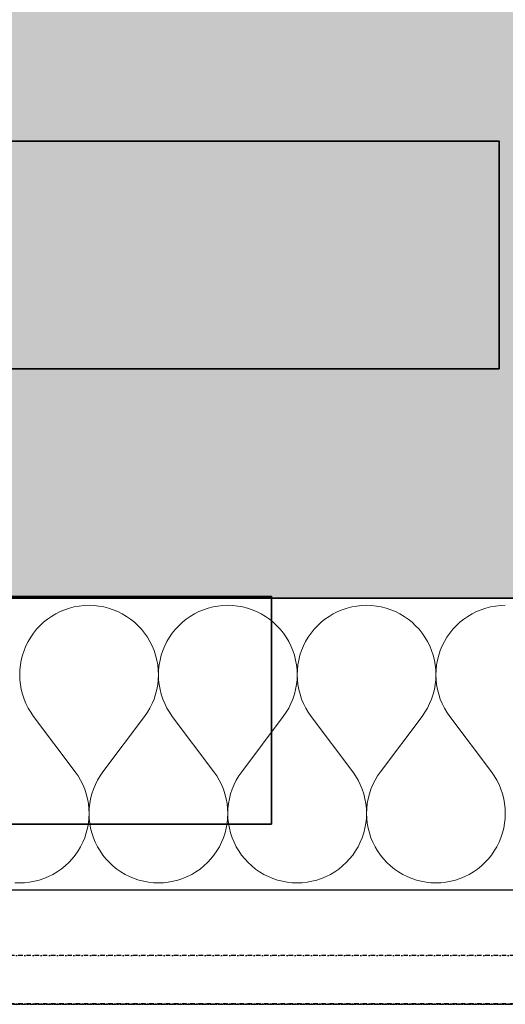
# Model space of a CAD drawing. Header units: millimetres. Extents: x -28761 to 4793, y -4271 to 20239.
# Tile 6 of 256: x -20457 to -20190, y 127 to 667. Entities that reach past the tile are written whole.
import ezdxf

# ---------------------------------------------------------------- set-up
doc = ezdxf.new("R2010")
doc.units = ezdxf.units.MM
doc.header["$MEASUREMENT"] = 0
doc.linetypes.add('Wipeout_Contour', pattern=[1000, 0, -1000])
doc.linetypes.add('Čerchovaná M', pattern=[4.5, 2.5, -0.85, 0.3, -0.85])
for name, color, linetype in [('5._POHLED ZÁPADNÍ_1_Konstrukce - nenosné', 7, 'Continuous'), ('5._POHLED ZÁPADNÍ_1_Konstrukce - nosné', 7, 'Continuous'), ('5._POHLED ZÁPADNÍ_1_Nové_Konstrukce - nosné', 7, 'Continuous'), ('5._POHLED ZÁPADNÍ_1_Nové_Výplně – Řezové', 7, 'Continuous'), ('5._POHLED ZÁPADNÍ_1_TZB - elektroinstalace', 7, 'Continuous'), ('5._POHLED ZÁPADNÍ_1_Výplně – Řezové', 7, 'Continuous')]:
    doc.layers.add(name, color=color, linetype=linetype)

# ---------------------------------------------------------------- blocks, each defined once
blk = doc.blocks.new('*X1', base_point=(-30186.65, -6515.26))
at = {"layer": '5._POHLED ZÁPADNÍ_1_Nové_Výplně – Řezové', "color": 21, "linetype": 'Continuous', "lineweight": 20, "true_color": 0xffaaaa}
for p, q in [((-20437.31, 341.25), (-20439.65, 339.86)), ((-20434.88, 342.47), (-20437.31, 341.25)), ((-20432.37, 343.51), (-20434.88, 342.47)), ((-20429.78, 344.37), (-20432.37, 343.51)), ((-20427.15, 345.05), (-20429.78, 344.37)), ((-20424.47, 345.53), (-20427.15, 345.05)), ((-20421.77, 345.82), (-20424.47, 345.53)), ((-20419.05, 345.92), (-20421.77, 345.82)), ((-20416.33, 345.82), (-20419.05, 345.92)), ((-20413.62, 345.53), (-20416.33, 345.82)), ((-20410.95, 345.05), (-20413.62, 345.53)), ((-20408.31, 344.37), (-20410.95, 345.05)), ((-20405.73, 343.51), (-20408.31, 344.37)), ((-20403.22, 342.47), (-20405.73, 343.51)), ((-20400.78, 341.25), (-20403.22, 342.47)), ((-20398.44, 339.86), (-20400.78, 341.25)), ((-20361.12, 341.25), (-20363.46, 339.86)), ((-20358.69, 342.47), (-20361.12, 341.25)), ((-20356.18, 343.51), (-20358.69, 342.47)), ((-20353.59, 344.37), (-20356.18, 343.51)), ((-20350.96, 345.05), (-20353.59, 344.37)), ((-20348.28, 345.53), (-20350.96, 345.05)), ((-20345.58, 345.82), (-20348.28, 345.53)), ((-20342.86, 345.92), (-20345.58, 345.82)), ((-20340.14, 345.82), (-20342.86, 345.92)), ((-20337.43, 345.53), (-20340.14, 345.82)), ((-20334.76, 345.05), (-20337.43, 345.53)), ((-20332.12, 344.37), (-20334.76, 345.05)), ((-20329.54, 343.51), (-20332.12, 344.37)), ((-20327.03, 342.47), (-20329.54, 343.51)), ((-20324.59, 341.25), (-20327.03, 342.47)), ((-20322.25, 339.86), (-20324.59, 341.25)), ((-20284.93, 341.25), (-20287.27, 339.86)), ((-20282.5, 342.47), (-20284.93, 341.25)), ((-20279.98, 343.51), (-20282.5, 342.47)), ((-20277.4, 344.37), (-20279.98, 343.51)), ((-20274.77, 345.05), (-20277.4, 344.37)), ((-20272.09, 345.53), (-20274.77, 345.05)), ((-20269.39, 345.82), (-20272.09, 345.53)), ((-20266.67, 345.92), (-20269.39, 345.82)), ((-20263.95, 345.82), (-20266.67, 345.92)), ((-20261.24, 345.53), (-20263.95, 345.82)), ((-20258.57, 345.05), (-20261.24, 345.53)), ((-20255.93, 344.37), (-20258.57, 345.05)), ((-20253.35, 343.51), (-20255.93, 344.37)), ((-20250.84, 342.47), (-20253.35, 343.51)), ((-20248.4, 341.25), (-20250.84, 342.47)), ((-20246.06, 339.86), (-20248.4, 341.25)), ((-20208.74, 341.25), (-20211.08, 339.86)), ((-20206.31, 342.47), (-20208.74, 341.25)), ((-20203.79, 343.51), (-20206.31, 342.47)), ((-20201.21, 344.37), (-20203.79, 343.51)), ((-20198.58, 345.05), (-20201.21, 344.37)), ((-20195.9, 345.53), (-20198.58, 345.05)), ((-20193.19, 345.82), (-20195.9, 345.53)), ((-20190.48, 345.92), (-20193.19, 345.82)), ((-20444, 336.6), (-20445.99, 334.75)), ((-20441.89, 338.31), (-20444, 336.6)), ((-20439.65, 339.86), (-20441.89, 338.31)), ((-20396.21, 338.31), (-20398.44, 339.86)), ((-20394.09, 336.6), (-20396.21, 338.31)), ((-20392.1, 334.75), (-20394.09, 336.6)), ((-20367.81, 336.6), (-20369.8, 334.75)), ((-20365.69, 338.31), (-20367.81, 336.6)), ((-20363.46, 339.86), (-20365.69, 338.31)), ((-20320.02, 338.31), (-20322.25, 339.86)), ((-20317.9, 336.6), (-20320.02, 338.31)), ((-20315.91, 334.75), (-20317.9, 336.6)), ((-20291.62, 336.6), (-20293.61, 334.75)), ((-20289.5, 338.31), (-20291.62, 336.6)), ((-20287.27, 339.86), (-20289.5, 338.31)), ((-20243.83, 338.31), (-20246.06, 339.86)), ((-20241.71, 336.6), (-20243.83, 338.31)), ((-20239.72, 334.75), (-20241.71, 336.6)), ((-20215.43, 336.6), (-20217.42, 334.75)), ((-20213.31, 338.31), (-20215.43, 336.6)), ((-20211.08, 339.86), (-20213.31, 338.31)), ((-20449.55, 330.64), (-20451.1, 328.4)), ((-20447.85, 332.76), (-20449.55, 330.64)), ((-20445.99, 334.75), (-20447.85, 332.76)), ((-20390.25, 332.76), (-20392.1, 334.75)), ((-20388.54, 330.64), (-20390.25, 332.76)), ((-20386.99, 328.4), (-20388.54, 330.64)), ((-20373.36, 330.64), (-20374.91, 328.4)), ((-20371.66, 332.76), (-20373.36, 330.64)), ((-20369.8, 334.75), (-20371.66, 332.76)), ((-20314.06, 332.76), (-20315.91, 334.75)), ((-20312.35, 330.64), (-20314.06, 332.76)), ((-20310.8, 328.4), (-20312.35, 330.64)), ((-20297.17, 330.64), (-20298.72, 328.4)), ((-20295.47, 332.76), (-20297.17, 330.64)), ((-20293.61, 334.75), (-20295.47, 332.76)), ((-20237.87, 332.76), (-20239.72, 334.75)), ((-20236.16, 330.64), (-20237.87, 332.76)), ((-20234.61, 328.4), (-20236.16, 330.64)), ((-20220.98, 330.64), (-20222.53, 328.4)), ((-20219.28, 332.76), (-20220.98, 330.64)), ((-20217.42, 334.75), (-20219.28, 332.76)), ((-20452.49, 326.06), (-20453.71, 323.63)), ((-20451.1, 328.4), (-20452.49, 326.06)), ((-20385.6, 326.06), (-20386.99, 328.4)), ((-20384.39, 323.63), (-20385.6, 326.06)), ((-20376.3, 326.06), (-20377.52, 323.63)), ((-20374.91, 328.4), (-20376.3, 326.06)), ((-20309.41, 326.06), (-20310.8, 328.4)), ((-20308.2, 323.63), (-20309.41, 326.06)), ((-20300.11, 326.06), (-20301.33, 323.63)), ((-20298.72, 328.4), (-20300.11, 326.06)), ((-20233.22, 326.06), (-20234.61, 328.4)), ((-20232.01, 323.63), (-20233.22, 326.06)), ((-20223.92, 326.06), (-20225.14, 323.63)), ((-20222.53, 328.4), (-20223.92, 326.06)), ((-20454.75, 321.12), (-20455.61, 318.53)), ((-20453.71, 323.63), (-20454.75, 321.12)), ((-20383.35, 321.12), (-20384.39, 323.63)), ((-20382.49, 318.53), (-20383.35, 321.12)), ((-20378.56, 321.12), (-20379.41, 318.53)), ((-20377.52, 323.63), (-20378.56, 321.12)), ((-20307.16, 321.12), (-20308.2, 323.63)), ((-20306.3, 318.53), (-20307.16, 321.12)), ((-20302.37, 321.12), (-20303.22, 318.53)), ((-20301.33, 323.63), (-20302.37, 321.12)), ((-20230.97, 321.12), (-20232.01, 323.63)), ((-20230.11, 318.53), (-20230.97, 321.12)), ((-20226.18, 321.12), (-20227.03, 318.53)), ((-20225.14, 323.63), (-20226.18, 321.12)), ((-20456.28, 315.9), (-20456.76, 313.22)), ((-20455.61, 318.53), (-20456.28, 315.9)), ((-20381.82, 315.9), (-20382.49, 318.53)), ((-20381.34, 313.22), (-20381.82, 315.9)), ((-20380.09, 315.9), (-20380.57, 313.22)), ((-20379.41, 318.53), (-20380.09, 315.9)), ((-20305.63, 315.9), (-20306.3, 318.53)), ((-20305.15, 313.22), (-20305.63, 315.9)), ((-20303.9, 315.9), (-20304.38, 313.22)), ((-20303.22, 318.53), (-20303.9, 315.9)), ((-20229.44, 315.9), (-20230.11, 318.53)), ((-20228.96, 313.22), (-20229.44, 315.9)), ((-20227.71, 315.9), (-20228.19, 313.22)), ((-20227.03, 318.53), (-20227.71, 315.9)), ((-20457.05, 310.52), (-20457.14, 307.8)), ((-20456.76, 313.22), (-20457.05, 310.52)), ((-20381.05, 310.52), (-20381.34, 313.22)), ((-20380.95, 307.8), (-20381.05, 310.52)), ((-20380.86, 310.52), (-20380.95, 307.8)), ((-20380.57, 313.22), (-20380.86, 310.52)), ((-20304.86, 310.52), (-20305.15, 313.22)), ((-20304.76, 307.8), (-20304.86, 310.52)), ((-20304.67, 310.52), (-20304.76, 307.8)), ((-20304.38, 313.22), (-20304.67, 310.52)), ((-20228.67, 310.52), (-20228.96, 313.22)), ((-20228.57, 307.8), (-20228.67, 310.52)), ((-20228.48, 310.52), (-20228.57, 307.8)), ((-20228.19, 313.22), (-20228.48, 310.52)), ((-20457.14, 307.8), (-20457.04, 305.08)), ((-20457.04, 305.08), (-20456.75, 302.37)), ((-20381.34, 302.37), (-20381.05, 305.08)), ((-20381.05, 305.08), (-20380.95, 307.8)), ((-20380.95, 307.8), (-20380.85, 305.08)), ((-20380.85, 305.08), (-20380.56, 302.37)), ((-20305.15, 302.37), (-20304.86, 305.08)), ((-20304.86, 305.08), (-20304.76, 307.8)), ((-20304.76, 307.8), (-20304.66, 305.08)), ((-20304.66, 305.08), (-20304.37, 302.37)), ((-20228.96, 302.37), (-20228.67, 305.08)), ((-20228.67, 305.08), (-20228.57, 307.8)), ((-20228.57, 307.8), (-20228.47, 305.08)), ((-20228.47, 305.08), (-20228.18, 302.37)), ((-20456.75, 302.37), (-20456.27, 299.7)), ((-20456.27, 299.7), (-20455.59, 297.06)), ((-20382.5, 297.06), (-20381.83, 299.7)), ((-20381.83, 299.7), (-20381.34, 302.37)), ((-20380.56, 302.37), (-20380.08, 299.7)), ((-20380.08, 299.7), (-20379.4, 297.06)), ((-20306.31, 297.06), (-20305.64, 299.7)), ((-20305.64, 299.7), (-20305.15, 302.37)), ((-20304.37, 302.37), (-20303.89, 299.7)), ((-20303.89, 299.7), (-20303.21, 297.06)), ((-20230.12, 297.06), (-20229.45, 299.7)), ((-20229.45, 299.7), (-20228.96, 302.37)), ((-20228.18, 302.37), (-20227.69, 299.7)), ((-20227.69, 299.7), (-20227.02, 297.06)), ((-20455.59, 297.06), (-20454.73, 294.48)), ((-20454.73, 294.48), (-20453.69, 291.97)), ((-20453.69, 291.97), (-20452.47, 289.54)), ((-20385.63, 289.54), (-20384.41, 291.97)), ((-20384.41, 291.97), (-20383.36, 294.48)), ((-20383.36, 294.48), (-20382.5, 297.06)), ((-20379.4, 297.06), (-20378.54, 294.48)), ((-20378.54, 294.48), (-20377.5, 291.97)), ((-20377.5, 291.97), (-20376.28, 289.54)), ((-20309.44, 289.54), (-20308.22, 291.97)), ((-20308.22, 291.97), (-20307.17, 294.48)), ((-20307.17, 294.48), (-20306.31, 297.06)), ((-20303.21, 297.06), (-20302.35, 294.48)), ((-20302.35, 294.48), (-20301.31, 291.97)), ((-20301.31, 291.97), (-20300.09, 289.54)), ((-20233.25, 289.54), (-20232.03, 291.97)), ((-20232.03, 291.97), (-20230.98, 294.48)), ((-20230.98, 294.48), (-20230.12, 297.06)), ((-20227.02, 297.06), (-20226.16, 294.48)), ((-20226.16, 294.48), (-20225.12, 291.97)), ((-20225.12, 291.97), (-20223.9, 289.54)), ((-20452.47, 289.54), (-20451.08, 287.2)), ((-20451.08, 287.2), (-20449.52, 284.96)), ((-20388.57, 284.96), (-20387.02, 287.2)), ((-20387.02, 287.2), (-20385.63, 289.54)), ((-20376.28, 289.54), (-20374.89, 287.2)), ((-20374.89, 287.2), (-20373.33, 284.96)), ((-20312.38, 284.96), (-20310.83, 287.2)), ((-20310.83, 287.2), (-20309.44, 289.54)), ((-20300.09, 289.54), (-20298.7, 287.2)), ((-20298.7, 287.2), (-20297.14, 284.96)), ((-20236.19, 284.96), (-20234.64, 287.2)), ((-20234.64, 287.2), (-20233.25, 289.54)), ((-20223.9, 289.54), (-20222.51, 287.2)), ((-20222.51, 287.2), (-20220.95, 284.96)), ((-20426.67, 254.49), (-20449.52, 284.96)), ((-20411.43, 254.49), (-20388.57, 284.96)), ((-20350.48, 254.49), (-20373.33, 284.96)), ((-20335.24, 254.49), (-20312.38, 284.96)), ((-20274.29, 254.49), (-20297.14, 284.96)), ((-20259.05, 254.49), (-20236.19, 284.96)), ((-20198.1, 254.49), (-20220.95, 284.96)), ((-20425.11, 252.25), (-20426.67, 254.49)), ((-20411.43, 254.49), (-20412.98, 252.25)), ((-20348.92, 252.25), (-20350.48, 254.49)), ((-20335.24, 254.49), (-20336.79, 252.25)), ((-20272.73, 252.25), (-20274.29, 254.49)), ((-20259.05, 254.49), (-20260.6, 252.25)), ((-20196.54, 252.25), (-20198.1, 254.49)), ((-20423.72, 249.92), (-20425.11, 252.25)), ((-20422.5, 247.48), (-20423.72, 249.92)), ((-20414.37, 249.92), (-20415.59, 247.48)), ((-20412.98, 252.25), (-20414.37, 249.92)), ((-20347.53, 249.92), (-20348.92, 252.25)), ((-20346.31, 247.48), (-20347.53, 249.92)), ((-20338.18, 249.92), (-20339.4, 247.48)), ((-20336.79, 252.25), (-20338.18, 249.92)), ((-20271.34, 249.92), (-20272.73, 252.25)), ((-20270.12, 247.48), (-20271.34, 249.92)), ((-20261.99, 249.92), (-20263.21, 247.48)), ((-20260.6, 252.25), (-20261.99, 249.92)), ((-20195.15, 249.92), (-20196.54, 252.25)), ((-20193.93, 247.48), (-20195.15, 249.92)), ((-20421.46, 244.97), (-20422.5, 247.48)), ((-20420.6, 242.39), (-20421.46, 244.97)), ((-20416.64, 244.97), (-20417.5, 242.39)), ((-20415.59, 247.48), (-20416.64, 244.97)), ((-20345.27, 244.97), (-20346.31, 247.48)), ((-20344.41, 242.39), (-20345.27, 244.97)), ((-20340.44, 244.97), (-20341.31, 242.39)), ((-20339.4, 247.48), (-20340.44, 244.97)), ((-20269.08, 244.97), (-20270.12, 247.48)), ((-20268.22, 242.39), (-20269.08, 244.97)), ((-20264.25, 244.97), (-20265.12, 242.39)), ((-20263.21, 247.48), (-20264.25, 244.97)), ((-20192.89, 244.97), (-20193.93, 247.48)), ((-20192.03, 242.39), (-20192.89, 244.97)), ((-20419.92, 239.76), (-20420.6, 242.39)), ((-20419.44, 237.08), (-20419.92, 239.76)), ((-20418.17, 239.76), (-20418.66, 237.08)), ((-20417.5, 242.39), (-20418.17, 239.76)), ((-20343.73, 239.76), (-20344.41, 242.39)), ((-20343.25, 237.08), (-20343.73, 239.76)), ((-20341.98, 239.76), (-20342.47, 237.08)), ((-20341.31, 242.39), (-20341.98, 239.76)), ((-20267.54, 239.76), (-20268.22, 242.39)), ((-20267.06, 237.08), (-20267.54, 239.76)), ((-20265.79, 239.76), (-20266.28, 237.08)), ((-20265.12, 242.39), (-20265.79, 239.76)), ((-20191.35, 239.76), (-20192.03, 242.39)), ((-20190.87, 237.08), (-20191.35, 239.76)), ((-20419.15, 234.37), (-20419.44, 237.08)), ((-20419.05, 231.66), (-20419.15, 234.37)), ((-20418.95, 234.37), (-20419.05, 231.66)), ((-20418.66, 237.08), (-20418.95, 234.37)), ((-20342.96, 234.37), (-20343.25, 237.08)), ((-20342.86, 231.66), (-20342.96, 234.37)), ((-20342.76, 234.37), (-20342.86, 231.66)), ((-20342.47, 237.08), (-20342.76, 234.37)), ((-20266.77, 234.37), (-20267.06, 237.08)), ((-20266.67, 231.66), (-20266.77, 234.37)), ((-20266.57, 234.37), (-20266.67, 231.66)), ((-20266.28, 237.08), (-20266.57, 234.37)), ((-20190.58, 234.37), (-20190.87, 237.08)), ((-20190.48, 231.66), (-20190.58, 234.37)), ((-20419.43, 226.23), (-20419.14, 228.94)), ((-20419.14, 228.94), (-20419.05, 231.66)), ((-20419.05, 231.66), (-20418.95, 228.94)), ((-20418.95, 228.94), (-20418.66, 226.23)), ((-20343.24, 226.23), (-20342.95, 228.94)), ((-20342.95, 228.94), (-20342.86, 231.66)), ((-20342.86, 231.66), (-20342.76, 228.94)), ((-20342.76, 228.94), (-20342.47, 226.23)), ((-20267.05, 226.23), (-20266.76, 228.94)), ((-20266.76, 228.94), (-20266.67, 231.66)), ((-20266.67, 231.66), (-20266.57, 228.94)), ((-20266.57, 228.94), (-20266.28, 226.23)), ((-20190.86, 226.23), (-20190.57, 228.94)), ((-20190.57, 228.94), (-20190.48, 231.66)), ((-20420.59, 220.92), (-20419.91, 223.55)), ((-20419.91, 223.55), (-20419.43, 226.23)), ((-20418.66, 226.23), (-20418.18, 223.55)), ((-20418.18, 223.55), (-20417.51, 220.92)), ((-20344.39, 220.92), (-20343.72, 223.55)), ((-20343.72, 223.55), (-20343.24, 226.23)), ((-20342.47, 226.23), (-20341.99, 223.55)), ((-20341.99, 223.55), (-20341.32, 220.92)), ((-20268.2, 220.92), (-20267.53, 223.55)), ((-20267.53, 223.55), (-20267.05, 226.23)), ((-20266.28, 226.23), (-20265.8, 223.55)), ((-20265.8, 223.55), (-20265.13, 220.92)), ((-20192.01, 220.92), (-20191.34, 223.55)), ((-20191.34, 223.55), (-20190.86, 226.23)), ((-20422.48, 215.82), (-20421.44, 218.34)), ((-20421.44, 218.34), (-20420.59, 220.92)), ((-20417.51, 220.92), (-20416.65, 218.34)), ((-20416.65, 218.34), (-20415.61, 215.82)), ((-20346.29, 215.82), (-20345.25, 218.34)), ((-20345.25, 218.34), (-20344.39, 220.92)), ((-20341.32, 220.92), (-20340.46, 218.34)), ((-20340.46, 218.34), (-20339.42, 215.82)), ((-20270.1, 215.82), (-20269.06, 218.34)), ((-20269.06, 218.34), (-20268.2, 220.92)), ((-20265.13, 220.92), (-20264.27, 218.34)), ((-20264.27, 218.34), (-20263.23, 215.82)), ((-20193.91, 215.82), (-20192.87, 218.34)), ((-20192.87, 218.34), (-20192.01, 220.92)), ((-20426.64, 208.81), (-20425.09, 211.05)), ((-20425.09, 211.05), (-20423.7, 213.39)), ((-20423.7, 213.39), (-20422.48, 215.82)), ((-20415.61, 215.82), (-20414.4, 213.39)), ((-20414.4, 213.39), (-20413.01, 211.05)), ((-20413.01, 211.05), (-20411.46, 208.81)), ((-20350.45, 208.81), (-20348.9, 211.05)), ((-20348.9, 211.05), (-20347.51, 213.39)), ((-20347.51, 213.39), (-20346.29, 215.82)), ((-20339.42, 215.82), (-20338.21, 213.39)), ((-20338.21, 213.39), (-20336.82, 211.05)), ((-20336.82, 211.05), (-20335.27, 208.81)), ((-20274.26, 208.81), (-20272.71, 211.05)), ((-20272.71, 211.05), (-20271.32, 213.39)), ((-20271.32, 213.39), (-20270.1, 215.82)), ((-20263.23, 215.82), (-20262.01, 213.39)), ((-20262.01, 213.39), (-20260.63, 211.05)), ((-20260.63, 211.05), (-20259.08, 208.81)), ((-20198.07, 208.81), (-20196.52, 211.05)), ((-20196.52, 211.05), (-20195.13, 213.39)), ((-20195.13, 213.39), (-20193.91, 215.82)), ((-20430.2, 204.7), (-20428.34, 206.69)), ((-20428.34, 206.69), (-20426.64, 208.81)), ((-20411.46, 208.81), (-20409.75, 206.69)), ((-20409.75, 206.69), (-20407.9, 204.7)), ((-20354.01, 204.7), (-20352.15, 206.69)), ((-20352.15, 206.69), (-20350.45, 208.81)), ((-20335.27, 208.81), (-20333.56, 206.69)), ((-20333.56, 206.69), (-20331.71, 204.7)), ((-20277.82, 204.7), (-20275.96, 206.69)), ((-20275.96, 206.69), (-20274.26, 208.81)), ((-20259.08, 208.81), (-20257.37, 206.69)), ((-20257.37, 206.69), (-20255.52, 204.7)), ((-20201.63, 204.7), (-20199.77, 206.69)), ((-20199.77, 206.69), (-20198.07, 208.81)), ((-20436.54, 199.59), (-20434.31, 201.14)), ((-20434.31, 201.14), (-20432.19, 202.85)), ((-20432.19, 202.85), (-20430.2, 204.7)), ((-20407.9, 204.7), (-20405.91, 202.85)), ((-20405.91, 202.85), (-20403.79, 201.14)), ((-20403.79, 201.14), (-20401.56, 199.59)), ((-20360.35, 199.59), (-20358.11, 201.14)), ((-20358.11, 201.14), (-20356, 202.85)), ((-20356, 202.85), (-20354.01, 204.7)), ((-20331.71, 204.7), (-20329.72, 202.85)), ((-20329.72, 202.85), (-20327.6, 201.14)), ((-20327.6, 201.14), (-20325.37, 199.59)), ((-20284.16, 199.59), (-20281.92, 201.14)), ((-20281.92, 201.14), (-20279.81, 202.85)), ((-20279.81, 202.85), (-20277.82, 204.7)), ((-20255.52, 204.7), (-20253.53, 202.85)), ((-20253.53, 202.85), (-20251.41, 201.14)), ((-20251.41, 201.14), (-20249.17, 199.59)), ((-20207.97, 199.59), (-20205.73, 201.14)), ((-20205.73, 201.14), (-20203.62, 202.85)), ((-20203.62, 202.85), (-20201.63, 204.7)), ((-20449.04, 194.41), (-20446.41, 195.08)), ((-20446.41, 195.08), (-20443.82, 195.94)), ((-20443.82, 195.94), (-20441.31, 196.98)), ((-20441.31, 196.98), (-20438.88, 198.2)), ((-20438.88, 198.2), (-20436.54, 199.59)), ((-20401.56, 199.59), (-20399.22, 198.2)), ((-20399.22, 198.2), (-20396.78, 196.98)), ((-20396.78, 196.98), (-20394.27, 195.94)), ((-20394.27, 195.94), (-20391.69, 195.08)), ((-20391.69, 195.08), (-20389.05, 194.41)), ((-20372.85, 194.41), (-20370.22, 195.08)), ((-20370.22, 195.08), (-20367.63, 195.94)), ((-20367.63, 195.94), (-20365.12, 196.98)), ((-20365.12, 196.98), (-20362.69, 198.2)), ((-20362.69, 198.2), (-20360.35, 199.59)), ((-20325.37, 199.59), (-20323.03, 198.2)), ((-20323.03, 198.2), (-20320.59, 196.98)), ((-20320.59, 196.98), (-20318.08, 195.94)), ((-20318.08, 195.94), (-20315.5, 195.08)), ((-20315.5, 195.08), (-20312.86, 194.41)), ((-20296.66, 194.41), (-20294.02, 195.08)), ((-20294.02, 195.08), (-20291.44, 195.94)), ((-20291.44, 195.94), (-20288.93, 196.98)), ((-20288.93, 196.98), (-20286.5, 198.2)), ((-20286.5, 198.2), (-20284.16, 199.59)), ((-20249.17, 199.59), (-20246.84, 198.2)), ((-20246.84, 198.2), (-20244.4, 196.98)), ((-20244.4, 196.98), (-20241.89, 195.94)), ((-20241.89, 195.94), (-20239.31, 195.08)), ((-20239.31, 195.08), (-20236.67, 194.41)), ((-20220.47, 194.41), (-20217.83, 195.08)), ((-20217.83, 195.08), (-20215.25, 195.94)), ((-20215.25, 195.94), (-20212.74, 196.98)), ((-20212.74, 196.98), (-20210.31, 198.2)), ((-20210.31, 198.2), (-20207.97, 199.59)), ((-20459.86, 193.63), (-20457.14, 193.54)), ((-20457.14, 193.54), (-20454.42, 193.63)), ((-20454.42, 193.63), (-20451.72, 193.92)), ((-20451.72, 193.92), (-20449.04, 194.41)), ((-20389.05, 194.41), (-20386.38, 193.92)), ((-20386.38, 193.92), (-20383.67, 193.63)), ((-20383.67, 193.63), (-20380.95, 193.54)), ((-20380.95, 193.54), (-20378.23, 193.63)), ((-20378.23, 193.63), (-20375.53, 193.92)), ((-20375.53, 193.92), (-20372.85, 194.41)), ((-20312.86, 194.41), (-20310.19, 193.92)), ((-20310.19, 193.92), (-20307.48, 193.63)), ((-20307.48, 193.63), (-20304.76, 193.54)), ((-20304.76, 193.54), (-20302.04, 193.63)), ((-20302.04, 193.63), (-20299.34, 193.92)), ((-20299.34, 193.92), (-20296.66, 194.41)), ((-20236.67, 194.41), (-20234, 193.92)), ((-20234, 193.92), (-20231.29, 193.63)), ((-20231.29, 193.63), (-20228.57, 193.54)), ((-20228.57, 193.54), (-20225.85, 193.63)), ((-20225.85, 193.63), (-20223.15, 193.92)), ((-20223.15, 193.92), (-20220.47, 194.41))]:
    blk.add_line(p, q, dxfattribs=at)

msp = doc.modelspace()

# ---------------------------------------------------------------- hatches: boundary and pattern name
at = {"layer": '5._POHLED ZÁPADNÍ_1_Výplně – Řezové', "linetype": 'Continuous', "lineweight": 13}
for points in [[(-20099.89, 724.73), (-20481.55, 349.73), (-20106.49, 349.73)], [(-20474.94, 724.73), (-20481.55, 349.73), (-20099.89, 724.73)]]:
    msp.add_hatch(color=254, dxfattribs=at).paths.add_polyline_path(points)

# ---------------------------------------------------------------- linework, layer by layer
at = {"layer": '5._POHLED ZÁPADNÍ_1_Konstrukce - nosné', "color": 7, "linetype": 'Continuous', "lineweight": 50, "flags": 128}
msp.add_lwpolyline([(-20481.55, 349.73), (-20106.49, 349.73)], dxfattribs=at)
at = {"layer": '5._POHLED ZÁPADNÍ_1_Nové_Konstrukce - nosné', "color": 1, "linetype": 'Čerchovaná M', "lineweight": 25}
for p, q in [((-16004.97, 127.04), (-20640.55, 127.04)), ((-16004.97, 126.95), (-20640.55, 126.96))]:
    msp.add_line(p, q, dxfattribs=at)
at = {"layer": '5._POHLED ZÁPADNÍ_1_Nové_Konstrukce - nosné', "color": 1, "linetype": 'Čerchovaná M', "lineweight": 25, "flags": 128}
for points in [[(-16004.97, 153.6), (-20640.55, 153.61)], [(-20640.55, 126.87), (-16004.97, 126.87)]]:
    msp.add_lwpolyline(points, dxfattribs=at)
at = {"layer": '5._POHLED ZÁPADNÍ_1_TZB - elektroinstalace', "color": 92, "linetype": 'Continuous', "lineweight": 35, "true_color": 0x00d700, "flags": 128}
msp.add_lwpolyline([(-20568.94, 475.78), (-20193.94, 475.78), (-20193.94, 600.78), (-20568.94, 600.78)], close=True, dxfattribs=at)

# ---------------------------------------------------------------- next in the draw order: wipeouts: each hides what was drawn before it
at = {"color": 254, "linetype": 'Wipeout_Contour', "lineweight": 0, "ltscale": 97848.650974}
msp.add_wipeout([(-20641.57, 349.73), (-20641.57, 189.73), (-18851.3, 189.73), (-18851.3, 339.73), (-18851.3, 349.73)], dxfattribs=at).dxf.layer = '5._POHLED ZÁPADNÍ_1_Nové_Výplně – Řezové'

# ---------------------------------------------------------------- next in the draw order: linework, layer by layer
at = {"layer": '5._POHLED ZÁPADNÍ_1_Nové_Konstrukce - nosné', "color": 1, "linetype": 'Continuous', "lineweight": 25, "flags": 128}
for points in [[(-18851.3, 349.73), (-20481.55, 349.73)], [(-20641.57, 189.73), (-18851.3, 189.73)]]:
    msp.add_lwpolyline(points, dxfattribs=at)
at = {"layer": '5._POHLED ZÁPADNÍ_1_TZB - elektroinstalace', "color": 92, "linetype": 'Continuous', "lineweight": 35, "true_color": 0x00d700, "flags": 128}
msp.add_lwpolyline([(-20693.94, 225.78), (-20318.94, 225.78), (-20318.94, 350.78), (-20693.94, 350.78)], close=True, dxfattribs=at)

# ---------------------------------------------------------------- next in the draw order: block references
at = {"layer": '5._POHLED ZÁPADNÍ_1_Konstrukce - nenosné', "color": 9, "linetype": 'Continuous', "lineweight": 13}
msp.add_blockref('*X1', (-30186.65, -6515.26), dxfattribs=at)

doc.saveas('drawing.dxf')
